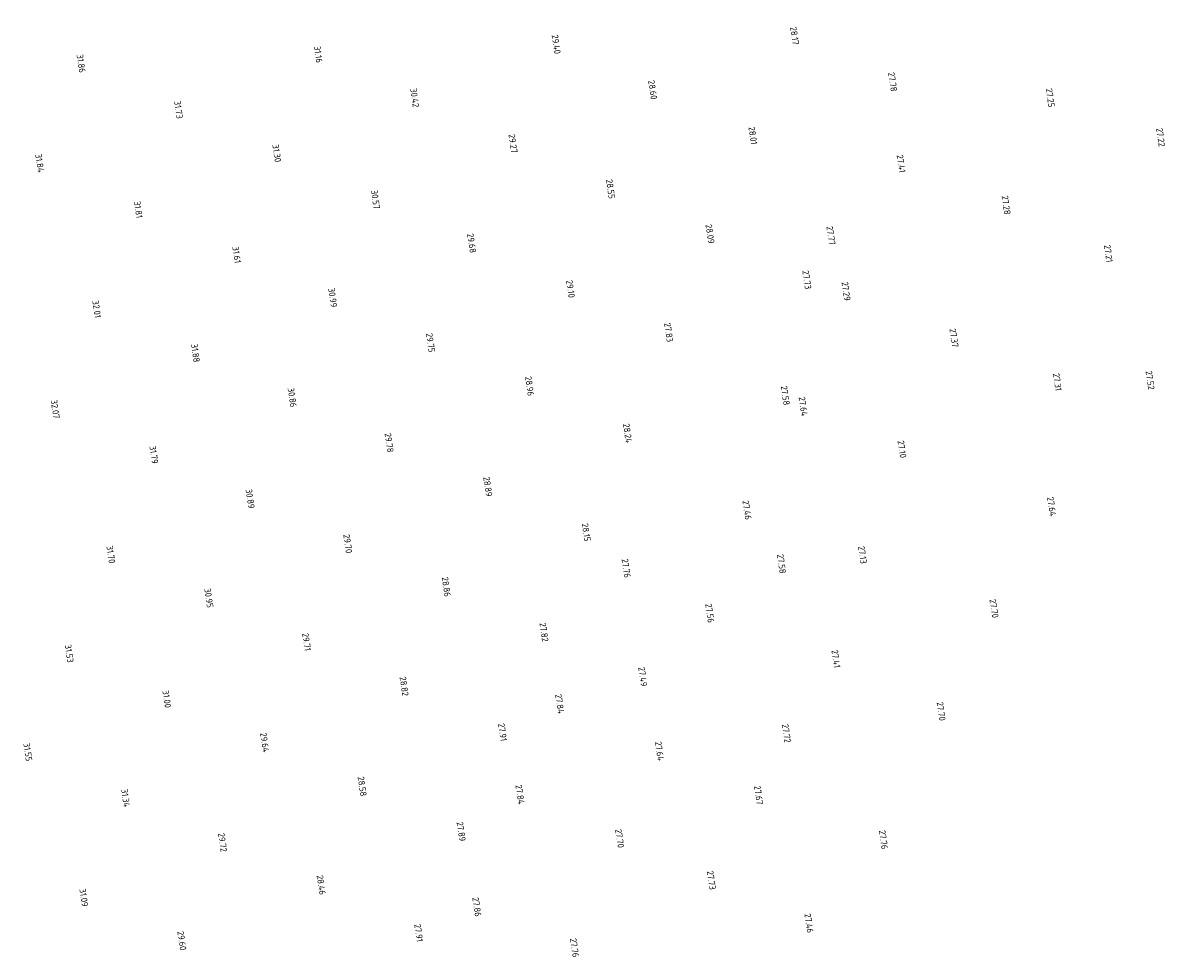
# Model space of a CAD drawing. Extents: x 184312 to 185605, y 346435 to 348273.
# Tile 9 of 18: x 184312 to 184629, y 347721 to 347981. Entities that reach past the tile are written whole.
import ezdxf
from ezdxf.enums import TextEntityAlignment as Align

# ---------------------------------------------------------------- set-up
doc = ezdxf.new("R2010")
doc.units = 0
doc.layers.add('rijk_10Anno', color=254, linetype='Continuous')
doc.styles.add('NLCS-ISO-ANNOTATIVE-T18', font='NLCS-ISO.ttf', dxfattribs={"height": 1.8})

# ---------------------------------------------------------------- blocks, each defined once
blk = doc.blocks.new('SAL-HOOGTELABEL-SO')
at = {"color": 0, "linetype": 'ByBlock', "lineweight": -2, "style": 'NLCS-ISO-ANNOTATIVE-T18'}
blk.add_attdef('HOOGTE', text='', height=1.8, dxfattribs=at).set_placement((2.79, 0), align=Align.RIGHT)

msp = doc.modelspace()

# ---------------------------------------------------------------- block references
at = {"layer": 'rijk_10Anno', "color": 254, "rotation": 278.271}
for p, values in [((184525.4, 347977.34, 28.17), {'HOOGTE': '28.17'}), ((184459.2, 347974.78, 29.4), {'HOOGTE': '29.40'}), ((184393.05, 347972.31, 31.16), {'HOOGTE': '31.16'}), ((184327.19, 347969.59, 31.86), {'HOOGTE': '31.86'}), ((184486.01, 347962.12, 28.59), {'HOOGTE': '28.60'}), ((184552.66, 347964.35, 27.78), {'HOOGTE': '27.78'}), ((184419.9, 347959.93, 30.42), {'HOOGTE': '30.42'}), ((184596.46, 347959.97, 27.25), {'HOOGTE': '27.25'}), ((184354.25, 347956.8, 31.73), {'HOOGTE': '31.73'}), ((184513.81, 347949.59, 28.01), {'HOOGTE': '28.01'}), ((184627.11, 347949.01, 27.22), {'HOOGTE': '27.22'}), ((184447.21, 347947.23, 29.27), {'HOOGTE': '29.27'}), ((184381.55, 347944.72, 31.3), {'HOOGTE': '31.30'}), ((184315.7, 347941.87, 31.84), {'HOOGTE': '31.84'}), ((184554.99, 347941.77, 27.41), {'HOOGTE': '27.41'}), ((184474.3, 347934.53, 28.55), {'HOOGTE': '28.55'}), ((184408.99, 347931.67, 30.57), {'HOOGTE': '30.57'}), ((184584.2, 347930.13, 27.28), {'HOOGTE': '27.28'}), ((184343.05, 347929.15, 31.81), {'HOOGTE': '31.81'}), ((184501.94, 347922.08, 28.09), {'HOOGTE': '28.09'}), ((184535.51, 347921.7, 27.77), {'HOOGTE': '27.77'}), ((184435.72, 347919.47, 29.68), {'HOOGTE': '29.68'}), ((184612.56, 347916.85, 27.21), {'HOOGTE': '27.21'}), ((184370.39, 347916.63, 31.61), {'HOOGTE': '31.61'}), ((184528.83, 347909.38, 27.73), {'HOOGTE': '27.73'}), ((184397.12, 347904.37, 30.99), {'HOOGTE': '30.99'}), ((184463.15, 347907.01, 29.1), {'HOOGTE': '29.10'}), ((184539.73, 347906.16, 27.29), {'HOOGTE': '27.29'}), ((184331.52, 347901.41, 32.01), {'HOOGTE': '32.01'}), ((184490.45, 347894.72, 27.83), {'HOOGTE': '27.83'}), ((184424.3, 347891.84, 29.75), {'HOOGTE': '29.75'}), ((184569.69, 347893.23, 27.37), {'HOOGTE': '27.37'}), ((184358.97, 347889.1, 31.88), {'HOOGTE': '31.88'}), ((184451.81, 347879.75, 28.95), {'HOOGTE': '28.96'}), ((184598.39, 347881.15, 27.31), {'HOOGTE': '27.31'}), ((184624.17, 347881.45, 27.52), {'HOOGTE': '27.52'}), ((184385.86, 347876.61, 30.86), {'HOOGTE': '30.86'}), ((184522.84, 347877.17, 27.58), {'HOOGTE': '27.58'}), ((184320.03, 347873.45, 32.07), {'HOOGTE': '32.07'}), ((184527.82, 347874.13, 27.64), {'HOOGTE': '27.64'}), ((184479.03, 347866.68, 28.23), {'HOOGTE': '28.24'}), ((184412.8, 347864.03, 29.78), {'HOOGTE': '29.78'}), ((184347.41, 347860.88, 31.79), {'HOOGTE': '31.79'}), ((184555.22, 347862.5, 27.1), {'HOOGTE': '27.10'}), ((184440.22, 347851.79, 28.89), {'HOOGTE': '28.89'}), ((184374.18, 347848.46, 30.89), {'HOOGTE': '30.89'}), ((184512.2, 347845.35, 27.46), {'HOOGTE': '27.46'}), ((184596.84, 347846.3, 27.64), {'HOOGTE': '27.64'}), ((184467.53, 347839.3, 28.15), {'HOOGTE': '28.15'}), ((184401.31, 347836.02, 29.7), {'HOOGTE': '29.70'}), ((184335.46, 347833.2, 31.7), {'HOOGTE': '31.70'}), ((184544.26, 347833.1, 27.13), {'HOOGTE': '27.13'}), ((184478.64, 347829.22, 27.76), {'HOOGTE': '27.76'}), ((184521.79, 347830.39, 27.58), {'HOOGTE': '27.58'}), ((184428.68, 347823.97, 28.86), {'HOOGTE': '28.86'}), ((184362.71, 347820.9, 30.95), {'HOOGTE': '30.95'}), ((184501.86, 347816.7, 27.56), {'HOOGTE': '27.56'}), ((184580.81, 347818.04, 27.7), {'HOOGTE': '27.70'}), ((184455.81, 347811.42, 27.82), {'HOOGTE': '27.82'}), ((184389.84, 347808.87, 29.71), {'HOOGTE': '29.71'}), ((184323.89, 347805.64, 31.53), {'HOOGTE': '31.53'}), ((184536.89, 347804.15, 27.41), {'HOOGTE': '27.41'}), ((184416.96, 347796.33, 28.82), {'HOOGTE': '28.82'}), ((184483.27, 347799.02, 27.49), {'HOOGTE': '27.49'}), ((184350.99, 347793.05, 31), {'HOOGTE': '31.00'}), ((184460.18, 347791.45, 27.84), {'HOOGTE': '27.84'}), ((184566.14, 347789.47, 27.7), {'HOOGTE': '27.70'}), ((184444.26, 347783.8, 27.91), {'HOOGTE': '27.91'}), ((184378.22, 347780.72, 29.64), {'HOOGTE': '29.64'}), ((184523.16, 347783.34, 27.72), {'HOOGTE': '27.72'}), ((184312.4, 347778.25, 31.55), {'HOOGTE': '31.55'}), ((184487.89, 347778.35, 27.64), {'HOOGTE': '27.64'}), ((184405.31, 347768.5, 28.58), {'HOOGTE': '28.58'}), ((184339.56, 347765.47, 31.34), {'HOOGTE': '31.34'}), ((184449.15, 347766.25, 27.84), {'HOOGTE': '27.84'}), ((184515.42, 347766.15, 27.67), {'HOOGTE': '27.67'}), ((184432.81, 347755.98, 27.89), {'HOOGTE': '27.89'}), ((184366.52, 347753.01, 29.72), {'HOOGTE': '29.72'}), ((184476.82, 347754.14, 27.7), {'HOOGTE': '27.70'}), ((184550.11, 347753.76, 27.76), {'HOOGTE': '27.76'}), ((184502.3, 347742.5, 27.73), {'HOOGTE': '27.73'}), ((184393.92, 347741.11, 28.46), {'HOOGTE': '28.46'}), ((184327.95, 347737.83, 31.09), {'HOOGTE': '31.09'}), ((184437.16, 347735.04, 27.86), {'HOOGTE': '27.86'}), ((184529.42, 347730.52, 27.46), {'HOOGTE': '27.46'}), ((184420.98, 347728.02, 27.91), {'HOOGTE': '27.91'}), ((184355.22, 347725.68, 29.6), {'HOOGTE': '29.60'}), ((184464.28, 347723.75, 27.75), {'HOOGTE': '27.76'})]:
    msp.add_blockref('SAL-HOOGTELABEL-SO', p, dxfattribs=at).add_auto_attribs(values)

doc.saveas('drawing.dxf')
